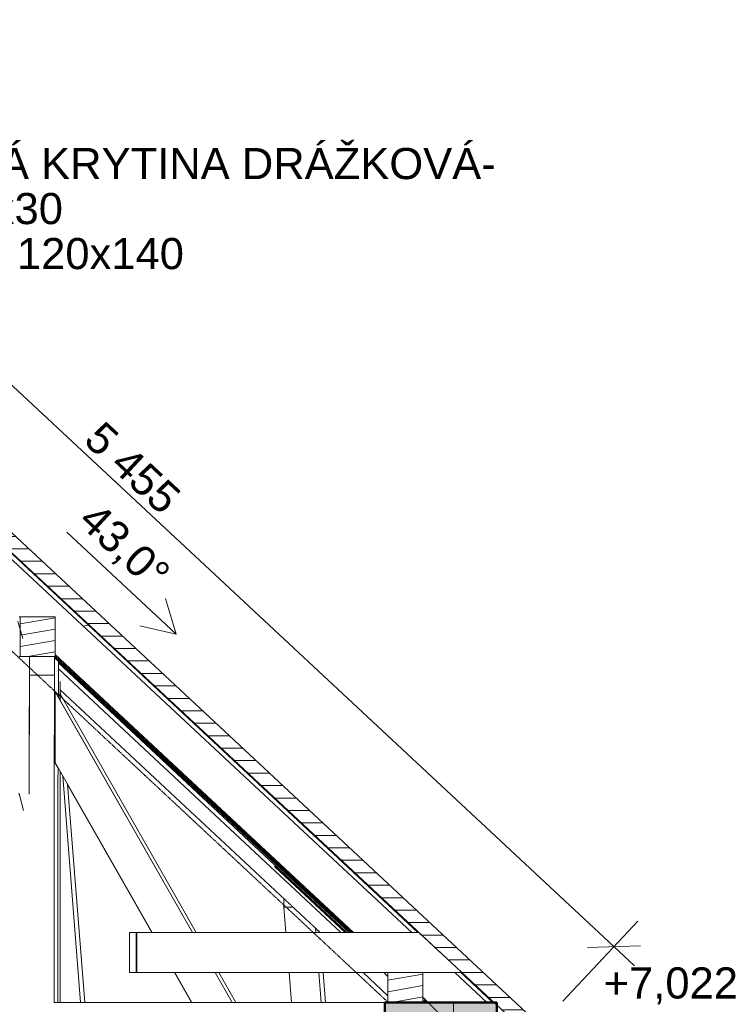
# Model space of a CAD drawing. Header units: millimetres. Extents: x -25516 to 3801, y -6942 to 11332.
# Tile 33 of 33: x -2237 to 618, y 7172 to 11124. Entities that reach past the tile are written whole.
import ezdxf

# ---------------------------------------------------------------- set-up
doc = ezdxf.new("R2010")
doc.units = ezdxf.units.MM
doc.header["$MEASUREMENT"] = 0
for name, pattern in [('Wipeout_Contour', [1000, 0, -1000]), ('čárkovaná 3', [1.5, 1, -0.5]), ('Čárkovaná S', [2.5, 1.5, -1])]:
    doc.linetypes.add(name, pattern=pattern)
for name, color, linetype in [('POHLED ZÁPADNÍ_1_Anotace - SP', 7, 'Continuous'), ('POHLED ZÁPADNÍ_1_Bourané_Konstrukce - střechy a skořepiny', 7, 'Continuous'), ('POHLED ZÁPADNÍ_1_Bourané_Kóty - SP', 7, 'Continuous'), ('POHLED ZÁPADNÍ_1_Bourané_Výplně – Řezové', 7, 'Continuous'), ('POHLED ZÁPADNÍ_1_Konstrukce - krov', 7, 'Continuous'), ('POHLED ZÁPADNÍ_1_Konstrukce - nosné', 7, 'Continuous'), ('POHLED ZÁPADNÍ_1_Konstrukce – Dělicí čáry vrstev', 7, 'Continuous'), ('POHLED ZÁPADNÍ_1_Kresby a obrázky', 7, 'Continuous'), ('POHLED ZÁPADNÍ_1_Kóty - SP', 7, 'Continuous'), ('POHLED ZÁPADNÍ_1_Výplně - Povrchové', 7, 'Continuous'), ('POHLED ZÁPADNÍ_1_Výplně – Řezové', 7, 'Continuous')]:
    doc.layers.add(name, color=color, linetype=linetype)
doc.styles.add('GENEROVANÝ_STYL_1', font='txt')
doc.styles.add('GENEROVANÝ_STYL_2', font='txt')
pattern_1 = [(10, (4e-12, 0), (-7.81417, 44.31635), [])]

msp = doc.modelspace()

# ---------------------------------------------------------------- linework, layer by layer
at = {"layer": 'POHLED ZÁPADNÍ_1_Bourané_Kóty - SP', "color": 42, "linetype": 'Continuous', "lineweight": 13, "true_color": 0xe4ad2c}
for p, q in [((-57.6, 7184.2), (242.9, 7506.5)), ((41, 7399.9), (253, 7407.3)), ((147, 7403.6), (229.3, 7326.9))]:
    msp.add_line(p, q, dxfattribs=at)
at = {"layer": 'POHLED ZÁPADNÍ_1_Konstrukce - nosné', "color": 7, "linetype": 'Continuous', "lineweight": 50}
msp.add_line((-322.4, 7180), (-322.4, 6830), dxfattribs=at)

# ---------------------------------------------------------------- texts
at = {"layer": 'POHLED ZÁPADNÍ_1_Anotace - SP', "color": 42, "linetype": 'Continuous', "lineweight": 13, "true_color": 0xe4ad2c, "insert": (-3131, 10364.9), "char_height": 125, "attachment_point": 4, "line_spacing_factor": 0.866902, "style": 'GENEROVANÝ_STYL_2'}
msp.add_mtext('\\A1;{\\pql;\\fArial|b0|i0|c238|p38;- \\fArial|b0|i0|c238|p38;TAŠKOVÁ KRYTINA DRÁŽKOVÁ\\fArial|b0|i0|c238|p38;- \\P\\pql;\\fArial|b0|i0|c238|p38;- \\fArial|b0|i0|c238|p38;LATĚ 50x30\\P\\pql;\\fArial|b0|i0|c238|p38;- \\fArial|b0|i0|c238|p38;KROVKE 120x140}', dxfattribs=at)
at = {"layer": 'POHLED ZÁPADNÍ_1_Kóty - SP', "color": 42, "linetype": 'Continuous', "lineweight": 13, "true_color": 0xe4ad2c, "insert": (105.7, 7172.2), "char_height": 125, "width": 528.001, "attachment_point": 7, "style": 'GENEROVANÝ_STYL_1'}
msp.add_mtext('\\A1;{\\pql;\\fArial|b0|i0|c0|p38;+7,022}', dxfattribs=at)

# ---------------------------------------------------------------- wipeouts: each hides what was drawn before it
at = {"color": 254, "linetype": 'Wipeout_Contour', "lineweight": 0, "ltscale": 52130.892849}
msp.add_wipeout([(-2081.4, 8517.6), (-2081.9, 8403.8), (-2076.2, 8393.8), (-2076.2, 8418.1), (-2074.9, 8418.1), (-2074.9, 8467.9)], dxfattribs=at).dxf.layer = 'POHLED ZÁPADNÍ_1_Výplně - Povrchové'
at = {"color": 254, "linetype": 'Wipeout_Contour', "lineweight": 0, "ltscale": 39925.954209}
msp.add_wipeout([(-2099.3, 7180), (-2084.1, 7180), (-2084.1, 8075.5), (-2099.1, 8074.7), (-2099.3, 8015.1)], dxfattribs=at).dxf.layer = 'POHLED ZÁPADNÍ_1_Výplně - Povrchové'
at = {"color": 254, "linetype": 'Wipeout_Contour', "lineweight": 0, "ltscale": 29642.179656}
msp.add_wipeout([(-1615.5, 7299.9), (-1547.2, 7180), (-1545.9, 7180), (-1614.2, 7299.9)], dxfattribs=at).dxf.layer = 'POHLED ZÁPADNÍ_1_Výplně - Povrchové'
at = {"color": 254, "linetype": 'Wipeout_Contour', "lineweight": 0, "ltscale": 29247.795534}
msp.add_wipeout([(-1036.6, 7299.9), (-1027.2, 7180), (-1010.2, 7180), (-1019.7, 7299.9)], dxfattribs=at).dxf.layer = 'POHLED ZÁPADNÍ_1_Výplně - Povrchové'
at = {"color": 254, "linetype": 'Wipeout_Contour', "lineweight": 0, "ltscale": 29343.958543}
msp.add_wipeout([(-760.5, 7299.9), (-776.6, 7299.9), (-759.7, 7284.1), (-759.7, 7299.2)], dxfattribs=at).dxf.layer = 'POHLED ZÁPADNÍ_1_Výplně - Povrchové'
at = {"color": 254, "linetype": 'Wipeout_Contour', "lineweight": 0, "ltscale": 72370.267419}
msp.add_wipeout([(-619.7, 7180), (-612, 7180), (-612, 7184.8), (-615, 7187.6), (-615.6, 7189.4), (-615.6, 7195.3), (-616, 7195.7), (-616.6, 7197.5), (-616.6, 7299.9), (-619.7, 7300)], dxfattribs=at).dxf.layer = 'POHLED ZÁPADNÍ_1_Výplně - Povrchové'

# ---------------------------------------------------------------- next in the draw order: wipeouts: each hides what was drawn before it
at = {"color": 254, "linetype": 'Wipeout_Contour', "lineweight": 0, "ltscale": 56756.930748}
msp.add_wipeout([(-2084.1, 7180), (-2074.9, 7180), (-2074.9, 8106.3), (-2083.2, 8120.9), (-2083.2, 8118.9), (-2083.4, 8067.6), (-2084.1, 8075.5)], dxfattribs=at).dxf.layer = 'POHLED ZÁPADNÍ_1_Výplně - Povrchové'
at = {"color": 254, "linetype": 'Wipeout_Contour', "lineweight": 0, "ltscale": 29576.293302}
msp.add_wipeout([(-1453.1, 7299.9), (-1614.2, 7299.9), (-1545.9, 7180), (-1384.8, 7180)], dxfattribs=at).dxf.layer = 'POHLED ZÁPADNÍ_1_Výplně - Povrchové'
at = {"color": 254, "linetype": 'Wipeout_Contour', "lineweight": 0, "ltscale": 29288.233915}
msp.add_wipeout([(-1156.3, 7299.9), (-1146.9, 7180), (-1027.2, 7180), (-1036.6, 7299.9)], dxfattribs=at).dxf.layer = 'POHLED ZÁPADNÍ_1_Výplně - Povrchové'
at = {"color": 254, "linetype": 'Wipeout_Contour', "lineweight": 0, "ltscale": 29262.715288}
msp.add_wipeout([(-859.6, 7299.9), (-759.7, 7206.7), (-759.7, 7284.1), (-776.6, 7299.9)], dxfattribs=at).dxf.layer = 'POHLED ZÁPADNÍ_1_Výplně - Povrchové'
at = {"color": 254, "linetype": 'Wipeout_Contour', "lineweight": 0, "ltscale": 36259.856882}
msp.add_wipeout([(-616.6, 7197.5), (-597.8, 7180), (-363.2, 7180), (-491.8, 7299.9), (-616.6, 7299.9)], dxfattribs=at).dxf.layer = 'POHLED ZÁPADNÍ_1_Výplně - Povrchové'

# ---------------------------------------------------------------- next in the draw order: wipeouts: each hides what was drawn before it
at = {"color": 254, "linetype": 'Wipeout_Contour', "lineweight": 0, "ltscale": 57759.741385}
msp.add_wipeout([(-2239.3, 7180), (-2099.3, 7180), (-2099.3, 8015.1), (-2199.3, 8015.7), (-2199.3, 8169.4), (-2197.6, 8567.5), (-2239.3, 8567.5)], dxfattribs=at).dxf.layer = 'POHLED ZÁPADNÍ_1_Výplně - Povrchové'
at = {"color": 254, "linetype": 'Wipeout_Contour', "lineweight": 0, "ltscale": 29505.167491}
msp.add_wipeout([(-1453.1, 7299.9), (-1384.8, 7180), (-1369.7, 7180), (-1438, 7299.9)], dxfattribs=at).dxf.layer = 'POHLED ZÁPADNÍ_1_Výplně - Povrchové'
at = {"color": 254, "linetype": 'Wipeout_Contour', "lineweight": 0, "ltscale": 28855.507724}
msp.add_wipeout([(-616.6, 7197.5), (-616, 7195.7), (-599.2, 7180), (-597.8, 7180)], dxfattribs=at).dxf.layer = 'POHLED ZÁPADNÍ_1_Výplně - Povrchové'

# ---------------------------------------------------------------- next in the draw order: wipeouts: each hides what was drawn before it
at = {"color": 254, "linetype": 'Wipeout_Contour', "lineweight": 0, "ltscale": 170171.56204}
msp.add_wipeout([(-2253.8, 8678.8), (-2255, 8611), (-2255, 8567.5), (-2240.8, 8567.5), (-2240.8, 8680), (-2239.3, 8680), (-2239.3, 8567.5), (-2234.5, 8567.5), (-2234.5, 8727.5), (-2239.5, 8727.5), (-2239.5, 8711), (-2240.5, 8710.6), (-2241.1, 8711.2), (-2241.1, 8705.3), (-2242.1, 8704.9), (-2247, 8709.6), (-2247, 8703.2), (-2248, 8702.8), (-2253.8, 8708.2)], dxfattribs=at).dxf.layer = 'POHLED ZÁPADNÍ_1_Výplně - Povrchové'
at = {"color": 254, "linetype": 'Wipeout_Contour', "lineweight": 0, "ltscale": 32120.846486}
msp.add_wipeout([(-2094.3, 8142.7), (-2095.6, 8142.7), (-1706.7, 7459.9), (-1705.4, 7459.9)], dxfattribs=at).dxf.layer = 'POHLED ZÁPADNÍ_1_Výplně - Povrchové'
at = {"color": 254, "linetype": 'Wipeout_Contour', "lineweight": 0, "ltscale": 28847.341509}
msp.add_wipeout([(-599.2, 7180), (-615.6, 7195.3), (-615.6, 7189.4), (-605.5, 7180)], dxfattribs=at).dxf.layer = 'POHLED ZÁPADNÍ_1_Výplně - Povrchové'

# ---------------------------------------------------------------- next in the draw order: wipeouts: each hides what was drawn before it
at = {"color": 254, "linetype": 'Wipeout_Contour', "lineweight": 0, "ltscale": 34180.004756}
msp.add_wipeout([(-2095.6, 8142.7), (-2094.3, 8142.7), (-2094.3, 8425.6), (-2095.6, 8425.6)], dxfattribs=at).dxf.layer = 'POHLED ZÁPADNÍ_1_Výplně - Povrchové'
at = {"color": 254, "linetype": 'Wipeout_Contour', "lineweight": 0, "ltscale": 28840.466872}
msp.add_wipeout([(-615.6, 7189.4), (-615, 7187.6), (-606.9, 7180), (-605.5, 7180)], dxfattribs=at).dxf.layer = 'POHLED ZÁPADNÍ_1_Výplně - Povrchové'

# ---------------------------------------------------------------- next in the draw order: wipeouts: each hides what was drawn before it
at = {"color": 254, "linetype": 'Wipeout_Contour', "lineweight": 0, "ltscale": 32359.809315}
msp.add_wipeout([(-2094.3, 8142.7), (-1705.4, 7459.9), (-1544.2, 7459.9), (-2094.3, 8425.6)], dxfattribs=at).dxf.layer = 'POHLED ZÁPADNÍ_1_Výplně - Povrchové'
at = {"color": 254, "linetype": 'Wipeout_Contour', "lineweight": 0, "ltscale": 21621.87158}
msp.add_wipeout([(-612, 7184.8), (-612, 7180), (-606.9, 7180)], dxfattribs=at).dxf.layer = 'POHLED ZÁPADNÍ_1_Výplně - Povrchové'

# ---------------------------------------------------------------- next in the draw order: linework, layer by layer
at = {"layer": 'POHLED ZÁPADNÍ_1_Konstrukce - krov', "color": 253, "linetype": 'čárkovaná 3', "lineweight": 13}
msp.add_line((-599.3, 7180), (-320.8, 6901.4), dxfattribs=at)

# ---------------------------------------------------------------- next in the draw order: wipeouts: each hides what was drawn before it
at = {"color": 254, "linetype": 'Wipeout_Contour', "lineweight": 0, "ltscale": 32621.854049}
msp.add_wipeout([(-2081.3, 8542), (-924.1, 7459.9), (-915.2, 7459.9), (-2081.3, 8547.4)], dxfattribs=at).dxf.layer = 'POHLED ZÁPADNÍ_1_Výplně - Povrchové'

# ---------------------------------------------------------------- next in the draw order: wipeouts: each hides what was drawn before it
at = {"color": 254, "linetype": 'Wipeout_Contour', "lineweight": 0, "ltscale": 26021.493894}
msp.add_wipeout([(-2074.9, 8433.5), (-2074.9, 8417.9), (-2073.4, 8415.4)], dxfattribs=at).dxf.layer = 'POHLED ZÁPADNÍ_1_Výplně - Povrchové'
at = {"color": 254, "linetype": 'Wipeout_Contour', "lineweight": 0, "ltscale": 31555.684511}
msp.add_wipeout([(-2064.6, 8088.4), (-1993.2, 7180), (-1976.3, 7180), (-2045, 8053.9)], dxfattribs=at).dxf.layer = 'POHLED ZÁPADNÍ_1_Výplně - Povrchové'
at = {"color": 254, "linetype": 'Wipeout_Contour', "lineweight": 0, "ltscale": 30147.408578}
msp.add_wipeout([(-1050.6, 7478.2), (-1049.2, 7459.9), (-1032.2, 7459.9), (-1032.3, 7461.2)], dxfattribs=at).dxf.layer = 'POHLED ZÁPADNÍ_1_Výplně - Povrchové'

# ---------------------------------------------------------------- next in the draw order: wipeouts: each hides what was drawn before it
at = {"color": 254, "linetype": 'Wipeout_Contour', "lineweight": 0, "ltscale": 31640.411609}
msp.add_wipeout([(-2074.9, 8106.3), (-2074.9, 7180), (-1993.2, 7180), (-2064.6, 8088.4)], dxfattribs=at).dxf.layer = 'POHLED ZÁPADNÍ_1_Výplně - Povrchové'
at = {"color": 254, "linetype": 'Wipeout_Contour', "lineweight": 0, "ltscale": 37937.068103}
msp.add_wipeout([(-1140.8, 7562.4), (-1176.9, 7562.4), (-1168.9, 7459.9), (-1049.2, 7459.9), (-1050.6, 7478.2)], dxfattribs=at).dxf.layer = 'POHLED ZÁPADNÍ_1_Výplně - Povrchové'

# ---------------------------------------------------------------- next in the draw order: wipeouts: each hides what was drawn before it
at = {"color": 254, "linetype": 'Wipeout_Contour', "lineweight": 0, "ltscale": 22987.64919}
msp.add_wipeout([(-1176.9, 7562.4), (-1140.8, 7562.4), (-1176.9, 7596.2)], dxfattribs=at).dxf.layer = 'POHLED ZÁPADNÍ_1_Výplně - Povrchové'
at = {"color": 254, "linetype": 'Wipeout_Contour', "lineweight": 0, "ltscale": 29376.075345}
msp.add_wipeout([(-772.4, 7180), (-2556, 7180), (-2556, 7020), (-772.4, 7020)], dxfattribs=at).dxf.layer = 'POHLED ZÁPADNÍ_1_Výplně - Povrchové'

# ---------------------------------------------------------------- next in the draw order: hatches: boundary and pattern name
at = {"layer": 'POHLED ZÁPADNÍ_1_Výplně – Řezové', "linetype": 'Continuous', "lineweight": 13}
msp.add_hatch(color=254, dxfattribs=at).paths.add_polyline_path([(-772.4, 7180), (-772.4, 6830), (-322.4, 6830), (-322.4, 7180)])

# ---------------------------------------------------------------- next in the draw order: wipeouts: each hides what was drawn before it
at = {"color": 254, "linetype": 'Wipeout_Contour', "lineweight": 0, "ltscale": 48244.075026}
msp.add_wipeout([(-2081.4, 8517.9), (-948, 7459.9), (-931.6, 7459.9), (-1214.8, 7724.7), (-1214.8, 7731.7), (-2081.3, 8542)], dxfattribs=at).dxf.layer = 'POHLED ZÁPADNÍ_1_Výplně - Povrchové'

# ---------------------------------------------------------------- next in the draw order: wipeouts: each hides what was drawn before it
at = {"color": 254, "linetype": 'Wipeout_Contour', "lineweight": 0, "ltscale": 41223.783419}
msp.add_wipeout([(-2081.4, 8517.9), (-2074.9, 8467.9), (-2074.9, 8434.4), (-1031, 7459.9), (-948, 7459.9)], dxfattribs=at).dxf.layer = 'POHLED ZÁPADNÍ_1_Výplně - Povrchové'

# ---------------------------------------------------------------- next in the draw order: wipeouts: each hides what was drawn before it
at = {"color": 254, "linetype": 'Wipeout_Contour', "lineweight": 0, "ltscale": 34631.51913}
msp.add_wipeout([(-2076.2, 8418.1), (-2076.2, 8393.8), (-2074.9, 8391.6), (-2074.9, 8418.1)], dxfattribs=at).dxf.layer = 'POHLED ZÁPADNÍ_1_Výplně - Povrchové'
at = {"color": 254, "linetype": 'Wipeout_Contour', "lineweight": 0, "ltscale": 30369.122827}
msp.add_wipeout([(-1796.4, 7459.9), (-1796.4, 7299.9), (-1769.4, 7299.9), (-1769.4, 7459.9)], dxfattribs=at).dxf.layer = 'POHLED ZÁPADNÍ_1_Výplně - Povrchové'

# ---------------------------------------------------------------- next in the draw order: wipeouts: each hides what was drawn before it
at = {"color": 254, "linetype": 'Wipeout_Contour', "lineweight": 0, "ltscale": 32547.4037}
msp.add_wipeout([(-1529.1, 7459.9), (-2074.9, 8418.1), (-2074.9, 8391.6), (-1544.2, 7459.9)], dxfattribs=at).dxf.layer = 'POHLED ZÁPADNÍ_1_Výplně - Povrchové'

# ---------------------------------------------------------------- next in the draw order: wipeouts: each hides what was drawn before it
at = {"color": 254, "linetype": 'Wipeout_Contour', "lineweight": 0, "ltscale": 69745.221429}
msp.add_wipeout([(-2556, 9006.1), (-2239.5, 8711), (-2239.5, 8727.5), (-2094.5, 8727.5), (-2094.5, 8575.7), (-898, 7459.9), (-663.4, 7459.9), (-2556, 9224.9)], dxfattribs=at).dxf.layer = 'POHLED ZÁPADNÍ_1_Výplně - Povrchové'

# ---------------------------------------------------------------- next in the draw order: linework, layer by layer
at = {"layer": 'POHLED ZÁPADNÍ_1_Bourané_Konstrukce - střechy a skořepiny', "color": 42, "linetype": 'Continuous', "lineweight": 20, "true_color": 0xe4ad2c}
msp.add_line((-1982.3, 8689.9), (-1960.8, 8693.7), dxfattribs=at)
at = {"layer": 'POHLED ZÁPADNÍ_1_Konstrukce - krov', "color": 7, "linetype": 'Continuous', "lineweight": 13}
for p, q in [((-2048.4, 9067.1), (-1608.7, 8657.1)), ((-1608.7, 8657.1), (-1652.6, 8800.5)), ((-1608.7, 8657.1), (-1754.9, 8690.8))]:
    msp.add_line(p, q, dxfattribs=at)
at = {"layer": 'POHLED ZÁPADNÍ_1_Kresby a obrázky', "color": 154, "linetype": 'Continuous', "lineweight": 20}
msp.add_line((-2240.8, 8018.3), (-2221.1, 7950.5), dxfattribs=at)

# ---------------------------------------------------------------- next in the draw order: texts
at = {"layer": 'POHLED ZÁPADNÍ_1_Anotace - SP', "color": 154, "linetype": 'Continuous', "lineweight": 13, "insert": (-1673.5, 8862.2), "char_height": 125, "attachment_point": 6, "rotation": 317, "style": 'GENEROVANÝ_STYL_2'}
msp.add_mtext('\\A1;{\\pqr;\\fArial|b0|i0|c238|p38;43\\fArial|b0|i0|c238|p38;,0°}', dxfattribs=at)
at = {"layer": 'POHLED ZÁPADNÍ_1_Kóty - SP', "color": 42, "linetype": 'Continuous', "lineweight": 13, "true_color": 0xe4ad2c, "insert": (-1986.9, 9427.7), "char_height": 125, "width": 427.429, "attachment_point": 7, "rotation": 317, "style": 'GENEROVANÝ_STYL_1'}
msp.add_mtext('\\A1;{\\pql;\\fArial|b0|i0|c0|p38;5\xa0455}', dxfattribs=at)

# ---------------------------------------------------------------- next in the draw order: wipeouts: each hides what was drawn before it
at = {"color": 254, "linetype": 'Wipeout_Contour', "lineweight": 0, "ltscale": 32682.065663}
msp.add_wipeout([(-2094.5, 8574.5), (-899.4, 7459.9), (-898, 7459.9), (-2094.5, 8575.7)], dxfattribs=at).dxf.layer = 'POHLED ZÁPADNÍ_1_Výplně - Povrchové'

# ---------------------------------------------------------------- next in the draw order: wipeouts: each hides what was drawn before it
at = {"color": 254, "linetype": 'Wipeout_Contour', "lineweight": 0, "ltscale": 30354.226585}
msp.add_wipeout([(-1766.6, 7299.9), (-1766.6, 7459.9), (-1767.4, 7459.9), (-1767.4, 7299.9)], dxfattribs=at).dxf.layer = 'POHLED ZÁPADNÍ_1_Výplně - Povrchové'

# ---------------------------------------------------------------- next in the draw order: wipeouts: each hides what was drawn before it
at = {"color": 254, "linetype": 'Wipeout_Contour', "lineweight": 0, "ltscale": 51968.717515}
msp.add_wipeout([(-635.4, 7459.9), (-1766.6, 7459.9), (-1766.6, 7299.9), (-759.7, 7299.9), (-619.4, 7300), (-617, 7300), (-463.8, 7299.9)], dxfattribs=at).dxf.layer = 'POHLED ZÁPADNÍ_1_Výplně - Povrchové'

# ---------------------------------------------------------------- next in the draw order: linework, layer by layer
at = {"layer": 'POHLED ZÁPADNÍ_1_Bourané_Konstrukce - střechy a skořepiny', "color": 42, "linetype": 'Continuous', "lineweight": 20, "true_color": 0xe4ad2c}
msp.add_line((-467.6, 7299.9), (-339.2, 7180), dxfattribs=at)
at = {"layer": 'POHLED ZÁPADNÍ_1_Konstrukce - krov', "color": 8, "linetype": 'Continuous', "lineweight": 13}
for p, q in [((-1547.2, 7180), (-1615.5, 7299.9)), ((-1545.9, 7180), (-1614.2, 7299.9)), ((-1453.1, 7299.9), (-1384.8, 7180)), ((-1438, 7299.9), (-1369.7, 7180)), ((-1146.9, 7180), (-1156.3, 7299.9)), ((-1027.2, 7180), (-1036.6, 7299.9)), ((-1010.2, 7180), (-1019.7, 7299.9)), ((-363.2, 7180), (-491.8, 7299.9))]:
    msp.add_line(p, q, dxfattribs=at)

# ---------------------------------------------------------------- next in the draw order: wipeouts: each hides what was drawn before it
at = {"color": 254, "linetype": 'Wipeout_Contour', "lineweight": 0, "ltscale": 30356.070944}
msp.add_wipeout([(-1769.4, 7299.9), (-1768.6, 7299.9), (-1768.6, 7459.9), (-1769.4, 7459.9)], dxfattribs=at).dxf.layer = 'POHLED ZÁPADNÍ_1_Výplně - Povrchové'
at = {"color": 254, "linetype": 'Wipeout_Contour', "lineweight": 0, "ltscale": 22018.0309}
msp.add_wipeout([(-760.5, 7299.9), (-759.7, 7299.2), (-759.7, 7299.9)], dxfattribs=at).dxf.layer = 'POHLED ZÁPADNÍ_1_Výplně - Povrchové'

# ---------------------------------------------------------------- next in the draw order: wipeouts: each hides what was drawn before it
at = {"color": 254, "linetype": 'Wipeout_Contour', "lineweight": 0, "ltscale": 30355.148579}
msp.add_wipeout([(-1768.6, 7459.9), (-1768.6, 7299.9), (-1767.4, 7299.9), (-1767.4, 7459.9)], dxfattribs=at).dxf.layer = 'POHLED ZÁPADNÍ_1_Výplně - Povrchové'
at = {"color": 254, "linetype": 'Wipeout_Contour', "lineweight": 0, "ltscale": 29092.466788}
msp.add_wipeout([(-759.7, 7180), (-619.7, 7180), (-619.7, 7300), (-759.7, 7300)], dxfattribs=at).dxf.layer = 'POHLED ZÁPADNÍ_1_Výplně – Řezové'

# ---------------------------------------------------------------- next in the draw order: hatches: boundary and pattern name
at = {"layer": 'POHLED ZÁPADNÍ_1_Výplně – Řezové', "linetype": 'Continuous', "lineweight": 20, "true_color": 0xa86b51}
h = msp.add_hatch(dxfattribs=at)
h.set_pattern_fill('Dřevo_0001', color=35, style=0, pattern_type=2)
h.set_pattern_definition(pattern_1)
h.paths.add_polyline_path([(-759.7, 7180), (-619.7, 7180), (-619.7, 7300), (-759.7, 7300)])

# ---------------------------------------------------------------- next in the draw order: linework, layer by layer
at = {"layer": 'POHLED ZÁPADNÍ_1_Konstrukce - krov', "color": 8, "linetype": 'Continuous', "lineweight": 13}
for p, q in [((-1769.4, 7299.9), (-1796.4, 7299.9)), ((-1768.6, 7299.9), (-1769.4, 7299.9)), ((-1767.4, 7299.9), (-1768.6, 7299.9)), ((-1766.6, 7299.9), (-1767.4, 7299.9)), ((-759.7, 7299.9), (-1766.6, 7299.9)), ((-759.7, 7206.7), (-859.6, 7299.9)), ((-759.7, 7284.1), (-776.6, 7299.9)), ((-759.7, 7299.2), (-760.5, 7299.9)), ((-759.7, 7300), (-759.7, 7180)), ((-619.7, 7300), (-759.7, 7300)), ((-619.7, 7300), (-617, 7300)), ((-619.7, 7300), (-619.7, 7180)), ((-463.8, 7299.9), (-617, 7299.9)), ((-597.8, 7180), (-616.6, 7197.5)), ((-599.2, 7180), (-616, 7195.7)), ((-772.4, 7180), (-2099.3, 7180)), ((-605.5, 7180), (-615.6, 7189.4)), ((-606.9, 7180), (-615, 7187.6))]:
    msp.add_line(p, q, dxfattribs=at)
at = {"layer": 'POHLED ZÁPADNÍ_1_Konstrukce - krov', "color": 7, "linetype": 'Čárkovaná S', "lineweight": 13, "flags": 128}
msp.add_lwpolyline([(-497, 7020), (-772.6, 7020), (-772.6, 7180), (-497, 7180)], close=True, dxfattribs=at)
at = {"layer": 'POHLED ZÁPADNÍ_1_Konstrukce - nosné', "color": 251, "linetype": 'Continuous', "lineweight": 20, "true_color": 0x6a6a6a}
msp.add_line((-772.4, 7180), (-772.4, 7020), dxfattribs=at)
at = {"layer": 'POHLED ZÁPADNÍ_1_Konstrukce - nosné', "color": 7, "linetype": 'Continuous', "lineweight": 50}
for p, q in [((-772.4, 7180), (-772.4, 6830)), ((-759.7, 7180), (-772.4, 7180)), ((-322.4, 7180), (-619.7, 7180))]:
    msp.add_line(p, q, dxfattribs=at)
at = {"layer": 'POHLED ZÁPADNÍ_1_Konstrukce – Dělicí čáry vrstev', "color": 7, "linetype": 'Continuous', "lineweight": 50}
msp.add_line((-619.7, 7180), (-759.7, 7180), dxfattribs=at)

# ---------------------------------------------------------------- next in the draw order: wipeouts: each hides what was drawn before it
at = {"color": 254, "linetype": 'Wipeout_Contour', "lineweight": 0, "ltscale": 32676.032921}
msp.add_wipeout([(-899.4, 7459.9), (-2094.5, 8574.5), (-2094.5, 8568.6), (-905.7, 7459.9)], dxfattribs=at).dxf.layer = 'POHLED ZÁPADNÍ_1_Výplně - Povrchové'

# ---------------------------------------------------------------- next in the draw order: wipeouts: each hides what was drawn before it
at = {"color": 254, "linetype": 'Wipeout_Contour', "lineweight": 0, "ltscale": 32670.181839}
msp.add_wipeout([(-2094.5, 8567.5), (-907, 7459.9), (-905.7, 7459.9), (-2094.5, 8568.6)], dxfattribs=at).dxf.layer = 'POHLED ZÁPADNÍ_1_Výplně - Povrchové'

# ---------------------------------------------------------------- next in the draw order: wipeouts: each hides what was drawn before it
at = {"color": 254, "linetype": 'Wipeout_Contour', "lineweight": 0, "ltscale": 34119.083517}
msp.add_wipeout([(-2197.2, 8493.3), (-2199.3, 8015.7), (-2099.3, 8015.1), (-2097.2, 8493.6)], dxfattribs=at).dxf.layer = 'POHLED ZÁPADNÍ_1_Výplně - Povrchové'
at = {"color": 254, "linetype": 'Wipeout_Contour', "lineweight": 0, "ltscale": 30681.043368}
msp.add_wipeout([(-924.1, 7459.9), (-1214.8, 7731.7), (-1214.8, 7724.7), (-931.6, 7459.9)], dxfattribs=at).dxf.layer = 'POHLED ZÁPADNÍ_1_Výplně - Povrchové'

# ---------------------------------------------------------------- next in the draw order: wipeouts: each hides what was drawn before it
at = {"color": 254, "linetype": 'Wipeout_Contour', "lineweight": 0, "ltscale": 34389.990487}
msp.add_wipeout([(-2199.3, 8169.4), (-2199.3, 8015.7), (-2197.2, 8493.3), (-2197.2, 8567.5)], dxfattribs=at).dxf.layer = 'POHLED ZÁPADNÍ_1_Výplně - Povrchové'
at = {"color": 254, "linetype": 'Wipeout_Contour', "lineweight": 0, "ltscale": 94190.333371}
msp.add_wipeout([(-2097.2, 8493.6), (-2099.1, 8074.7), (-2084.1, 8075.5), (-2083.4, 8067.6), (-2083.2, 8120.9), (-2095.6, 8142.7), (-2095.6, 8425.6), (-2094.3, 8425.6), (-2081.9, 8403.8), (-2081.3, 8547.4), (-2097.2, 8562.2)], dxfattribs=at).dxf.layer = 'POHLED ZÁPADNÍ_1_Výplně - Povrchové'

# ---------------------------------------------------------------- next in the draw order: linework, layer by layer
at = {"layer": 'POHLED ZÁPADNÍ_1_Konstrukce - krov', "color": 8, "linetype": 'Continuous', "lineweight": 13}
msp.add_line((-2199.3, 8015.7), (-2197.2, 8493.3), dxfattribs=at)

# ---------------------------------------------------------------- next in the draw order: wipeouts: each hides what was drawn before it
at = {"color": 254, "linetype": 'Wipeout_Contour', "lineweight": 0, "ltscale": 41487.74152}
msp.add_wipeout([(-2097.2, 8563.5), (-913.9, 7459.9), (-907, 7459.9), (-2094.6, 8567.5), (-2097.2, 8567.5)], dxfattribs=at).dxf.layer = 'POHLED ZÁPADNÍ_1_Výplně - Povrchové'

# ---------------------------------------------------------------- next in the draw order: wipeouts: each hides what was drawn before it
at = {"color": 254, "linetype": 'Wipeout_Contour', "lineweight": 0, "ltscale": 32663.45298}
msp.add_wipeout([(-913.9, 7459.9), (-2097.2, 8563.5), (-2097.2, 8562.2), (-915.2, 7459.9)], dxfattribs=at).dxf.layer = 'POHLED ZÁPADNÍ_1_Výplně - Povrchové'

# ---------------------------------------------------------------- next in the draw order: hatches: boundary and pattern name
at = {"layer": 'POHLED ZÁPADNÍ_1_Bourané_Výplně – Řezové', "linetype": 'Continuous', "lineweight": 0, "true_color": 0x000000}
h = msp.add_hatch(dxfattribs=at)
h.set_pattern_fill('Střecha___tašky_0001', color=18, style=0, pattern_type=2)
h.set_pattern_definition([(0, (4e-12, 0), (0, 50), [])])
h.paths.add_polyline_path([(-2556, 9251.5), (-185.2, 7040.7), (-145.3, 7083.5), (-2556, 9331.5)])

# ---------------------------------------------------------------- next in the draw order: linework, layer by layer
at = {"layer": 'POHLED ZÁPADNÍ_1_Konstrukce - krov', "color": 8, "linetype": 'Continuous', "lineweight": 13}
for p, q in [((-2081.9, 8403.8), (-2081.3, 8547.4)), ((-924.1, 7459.9), (-2081.3, 8542)), ((-948, 7459.9), (-2081.4, 8517.9)), ((-2097.2, 8493.6), (-2197.2, 8493.3)), ((-2099.3, 8015.1), (-2097.2, 8493.6)), ((-2074.9, 8417.9), (-2074.9, 8467.9)), ((-2095.6, 8142.7), (-2095.6, 8425.6)), ((-2095.6, 8425.6), (-2094.3, 8425.6)), ((-2094.3, 8142.7), (-2094.3, 8425.6)), ((-2094.3, 8425.6), (-1544.2, 7459.9)), ((-2076.2, 8393.8), (-2076.2, 8418.1)), ((-2076.2, 8418.1), (-2074.9, 8418.1)), ((-1031, 7459.9), (-2074.9, 8434.4)), ((-2073.4, 8415.4), (-2074.9, 8433.5)), ((-2074.9, 8391.6), (-2074.9, 8418.1)), ((-2074.9, 8418.1), (-1529.1, 7459.9)), ((-1706.7, 7459.9), (-2095.6, 8142.7)), ((-2095.6, 8142.7), (-2094.3, 8142.7)), ((-1705.4, 7459.9), (-2094.3, 8142.7)), ((-2083.4, 8067.6), (-2083.2, 8120.9)), ((-2074.9, 7180), (-2074.9, 8106.3)), ((-2084.1, 7180), (-2084.1, 8075.5)), ((-1993.2, 7180), (-2064.6, 8088.4)), ((-1976.3, 7180), (-2045, 8053.9)), ((-2099.3, 7180), (-2099.3, 8015.1)), ((-931.6, 7459.9), (-1214.8, 7724.7)), ((-1176.9, 7596.2), (-1176.9, 7562.4)), ((-1168.9, 7459.9), (-1176.9, 7562.4)), ((-1176.9, 7562.4), (-1140.8, 7562.4)), ((-1049.2, 7459.9), (-1050.6, 7478.2)), ((-1796.4, 7299.9), (-1796.4, 7459.9)), ((-1796.4, 7459.9), (-1769.4, 7459.9)), ((-1769.4, 7299.9), (-1769.4, 7459.9)), ((-1768.6, 7459.9), (-1769.4, 7459.9)), ((-1768.6, 7299.9), (-1768.6, 7459.9)), ((-1768.6, 7459.9), (-1767.4, 7459.9)), ((-1767.4, 7299.9), (-1767.4, 7459.9)), ((-1766.6, 7459.9), (-1767.4, 7459.9)), ((-1766.6, 7299.9), (-1766.6, 7459.9)), ((-1766.6, 7459.9), (-635.4, 7459.9)), ((-1032.2, 7459.9), (-1032.3, 7461.2))]:
    msp.add_line(p, q, dxfattribs=at)

# ---------------------------------------------------------------- next in the draw order: wipeouts: each hides what was drawn before it
at = {"color": 254, "linetype": 'Wipeout_Contour', "lineweight": 0, "ltscale": 35658.092498}
msp.add_wipeout([(-2234.5, 8727.5), (-2234.5, 8567.5), (-2094.5, 8567.5), (-2094.5, 8727.5)], dxfattribs=at).dxf.layer = 'POHLED ZÁPADNÍ_1_Výplně – Řezové'

# ---------------------------------------------------------------- next in the draw order: hatches: boundary and pattern name
at = {"layer": 'POHLED ZÁPADNÍ_1_Výplně – Řezové', "linetype": 'Continuous', "lineweight": 20, "true_color": 0xa86b51}
h = msp.add_hatch(dxfattribs=at)
h.set_pattern_fill('Dřevo_0001', color=35, style=0, pattern_type=2)
h.set_pattern_definition(pattern_1)
h.paths.add_polyline_path([(-2234.5, 8727.5), (-2234.5, 8567.5), (-2094.5, 8567.5), (-2094.5, 8727.5)])

# ---------------------------------------------------------------- next in the draw order: linework, layer by layer
at = {"layer": 'POHLED ZÁPADNÍ_1_Bourané_Konstrukce - střechy a skořepiny', "color": 42, "linetype": 'Continuous', "lineweight": 20, "true_color": 0xe4ad2c}
msp.add_line((-4085.9, 10677.4), (-639.1, 7459.9), dxfattribs=at)
at = {"layer": 'POHLED ZÁPADNÍ_1_Bourané_Konstrukce - střechy a skořepiny', "color": 42, "linetype": 'Continuous', "lineweight": 35, "true_color": 0xe4ad2c}
for p, q in [((-2556, 9331.5), (-145.3, 7083.5)), ((-2556, 9251.5), (-185.2, 7040.7))]:
    msp.add_line(p, q, dxfattribs=at)
at = {"layer": 'POHLED ZÁPADNÍ_1_Bourané_Kóty - SP', "color": 42, "linetype": 'Continuous', "lineweight": 13, "true_color": 0xe4ad2c}
msp.add_line((-3842.3, 11123.7), (147, 7403.6), dxfattribs=at)
at = {"layer": 'POHLED ZÁPADNÍ_1_Konstrukce - krov', "color": 8, "linetype": 'Continuous', "lineweight": 13}
for p, q in [((-663.4, 7459.9), (-2556, 9224.9)), ((-2234.5, 8727.5), (-2239.5, 8727.5)), ((-2234.5, 8727.5), (-2234.5, 8567.5)), ((-2094.5, 8727.5), (-2234.5, 8727.5)), ((-2094.5, 8727.5), (-2094.5, 8567.5)), ((-898, 7459.9), (-2094.5, 8575.7)), ((-2234.5, 8567.5), (-2239.3, 8567.5)), ((-2197.2, 8567.5), (-2234.5, 8567.5)), ((-2197.6, 8567.5), (-2199.3, 8169.4)), ((-2197.2, 8567.5), (-2197.2, 8493.3)), ((-2094.5, 8567.5), (-2097.2, 8567.5)), ((-2097.2, 8567.5), (-2097.2, 8493.6)), ((-913.9, 7459.9), (-2097.2, 8563.5)), ((-915.2, 7459.9), (-2097.2, 8562.2)), ((-907, 7459.9), (-2094.6, 8567.5)), ((-899.4, 7459.9), (-2094.5, 8574.5)), ((-905.7, 7459.9), (-2094.5, 8568.6))]:
    msp.add_line(p, q, dxfattribs=at)
at = {"layer": 'POHLED ZÁPADNÍ_1_Konstrukce – Dělicí čáry vrstev', "color": 8, "linetype": 'Continuous', "lineweight": 13}
msp.add_line((-2097.2, 8567.5), (-2197.2, 8567.5), dxfattribs=at)
at = {"layer": 'POHLED ZÁPADNÍ_1_Kresby a obrázky', "color": 7, "linetype": 'Čárkovaná S', "lineweight": 13}
msp.add_line((-759, 7180), (-4191.4, 10384.9), dxfattribs=at)
at = {"layer": 'POHLED ZÁPADNÍ_1_Kresby a obrázky', "color": 154, "linetype": 'Continuous', "lineweight": 20}
msp.add_line((-2244.7, 8708.1), (-2225, 8640.2), dxfattribs=at)

doc.saveas('drawing.dxf')
